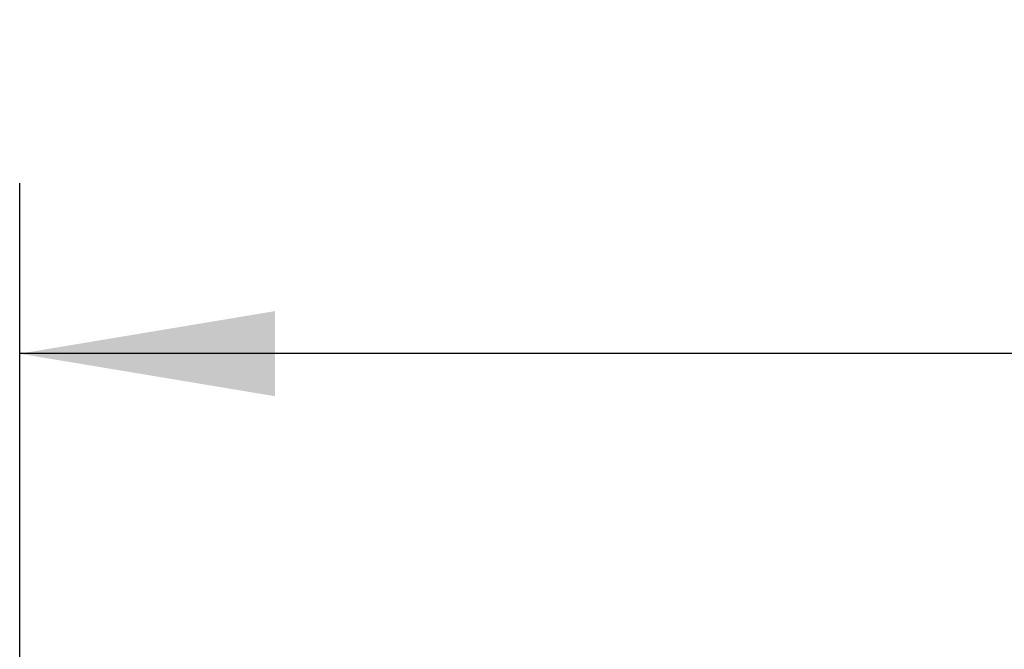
# Model space of a CAD drawing. Header units: millimetres. Extents: x 0 to 420, y 0 to 297.
# Tile 23 of 79: x 57.97 to 69.53, y 255.57 to 262.96. Entities that reach past the tile are written whole.
import ezdxf

# ---------------------------------------------------------------- set-up
doc = ezdxf.new("R2010")
doc.units = ezdxf.units.MM
doc.layers.add('QUOTE', color=174, linetype='Continuous')
doc.styles.add('SLDTEXTSTYLE3', font='TXT', dxfattribs={"width": 0.75})
doc.dimstyles.new('SLDDIMSTYLE0', dxfattribs={"dimtxt": 3, "dimasz": 3, "dimexe": 0, "dimexo": 0.0625, "dimgap": 0.75, "dimtad": 1, "dimlfac": 12.544143, "dimrnd": 1e-09, "dimzin": 12, "dimdsep": 46, "dimtxsty": 'SLDTEXTSTYLE3', "dimsah": 1, "dimcen": 0.09, "dimadec": 0, "dimazin": 3, "dimtfac": 1, "dimtdec": 3, "dimtofl": 0, "dimtmove": 0, "dimatfit": 3, "dimfxl": 0, "dimfrac": 2, "dimtolj": 1, "dimtzin": 12, "dimarcsym": 0})

# ---------------------------------------------------------------- blocks, each defined once
blk = doc.blocks.new('_D')
at = {"layer": 'QUOTE'}
for p, q in [((57.97, 252.326), (57.97, 261.036)), ((217.407, 252.326), (217.407, 261.036)), ((217.407, 259.036), (57.97, 259.036))]:
    blk.add_line(p, q, dxfattribs=at)
for points in [[(57.97, 259.036), (60.97, 258.536), (60.97, 259.536)], [(217.407, 259.036), (214.407, 259.536), (214.407, 258.536)]]:
    blk.add_solid(points, dxfattribs=at)
at = {"layer": 'QUOTE', "insert": (133.255, 262.903), "char_height": 3, "attachment_point": 1, "style": 'SLDTEXTSTYLE3'}
blk.add_mtext('2000', dxfattribs=at)

msp = doc.modelspace()

# ---------------------------------------------------------------- dimensions: what is measured, and where the dimension line sits
at = {"layer": 'QUOTE'}
dim = msp.add_linear_dim(base=(57.96966, 259.0362), p1=(217.40662, 250.32631), p2=(57.96966, 250.32631), dimstyle='SLDDIMSTYLE0', dxfattribs=at)
dim.commit()
dim.dimension.update_dxf_attribs({"geometry": '_D', "text_midpoint": (137.68814, 259.0362), "dimtype": 160})

doc.saveas('drawing.dxf')
